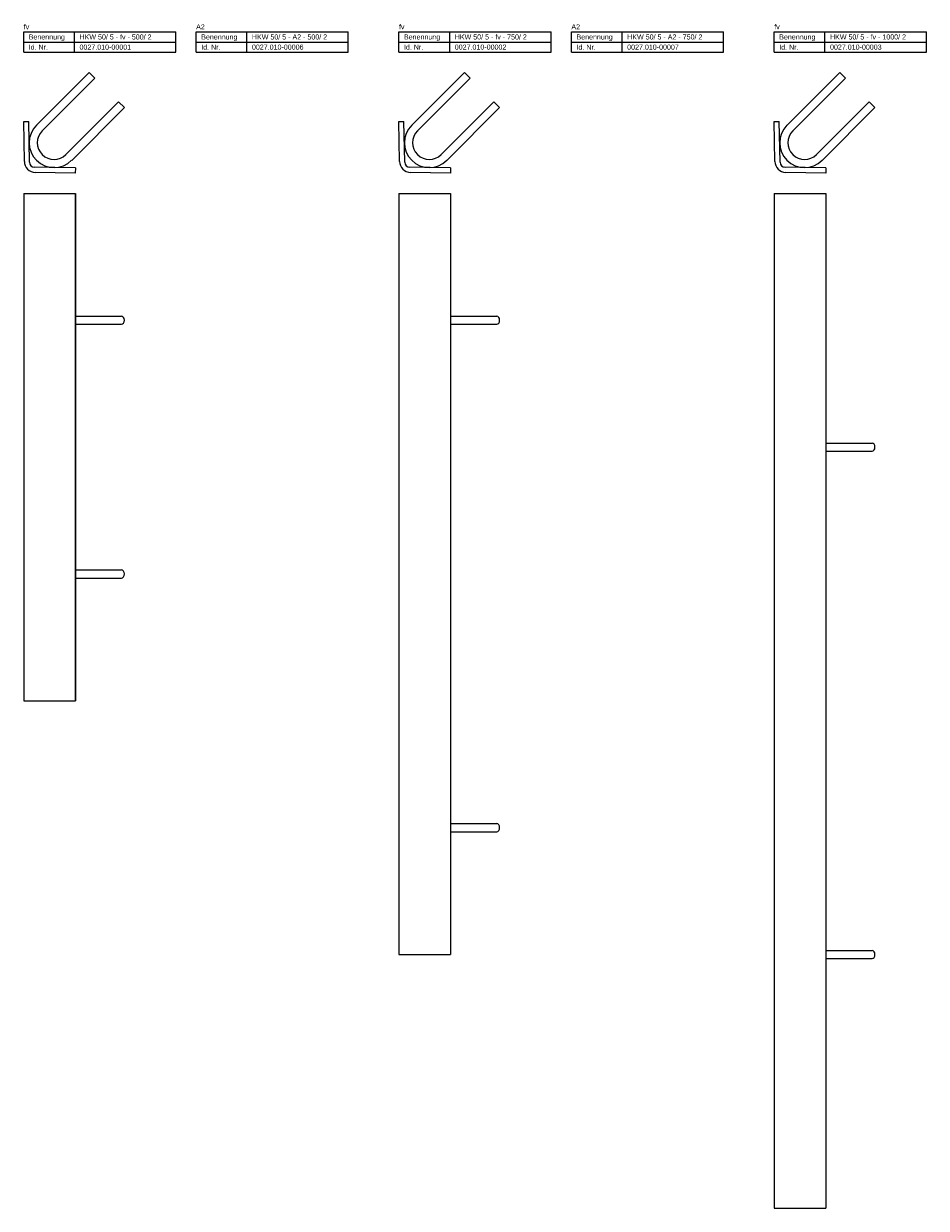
# Model space of a CAD drawing. Header units: millimetres. Extents: x 1092 to 2892, y 407 to 2574.
# Tile 2 of 3: x 1092 to 1982, y 1407 to 2574. Entities that reach past the tile are written whole.
import ezdxf

# ---------------------------------------------------------------- set-up
doc = ezdxf.new("R2010")
doc.units = ezdxf.units.MM
doc.header["$LTSCALE"] = 5
doc.layers.add('HALFEN', color=2, linetype='CONTINUOUS')
doc.styles.add('ARIAL50', font='ARIAL.TTF', dxfattribs={"height": 5})

msp = doc.modelspace()

# ---------------------------------------------------------------- linework, layer by layer
at = {"layer": 'HALFEN'}
for p, q in [((1092.3, 2566.2), (1242.3, 2566.2)), ((1092.3, 2546.2), (1092.3, 2566.2)), ((1092.3, 2556.2), (1242.3, 2556.2)), ((1142.3, 2546.2), (1142.3, 2566.2)), ((1242.3, 2546.2), (1242.3, 2566.2)), ((1262.3, 2566.2), (1412.3, 2566.2)), ((1262.3, 2546.2), (1262.3, 2566.2)), ((1262.3, 2556.2), (1412.3, 2556.2)), ((1312.3, 2546.2), (1312.3, 2566.2)), ((1412.3, 2546.2), (1412.3, 2566.2)), ((1462.3, 2566.2), (1612.3, 2566.2)), ((1462.3, 2546.2), (1462.3, 2566.2)), ((1462.3, 2556.2), (1612.3, 2556.2)), ((1512.3, 2546.2), (1512.3, 2566.2)), ((1612.3, 2546.2), (1612.3, 2566.2)), ((1632.3, 2566.2), (1782.3, 2566.2)), ((1632.3, 2546.2), (1632.3, 2566.2)), ((1632.3, 2556.2), (1782.3, 2556.2)), ((1682.3, 2546.2), (1682.3, 2566.2)), ((1782.3, 2546.2), (1782.3, 2566.2)), ((1832.3, 2566.2), (1982.3, 2566.2)), ((1832.3, 2546.2), (1832.3, 2566.2)), ((1832.3, 2556.2), (1982.3, 2556.2)), ((1882.3, 2546.2), (1882.3, 2566.2)), ((1982.3, 2546.2), (1982.3, 2566.2)), ((1092.3, 2546.2), (1242.3, 2546.2)), ((1262.3, 2546.2), (1412.3, 2546.2)), ((1462.3, 2546.2), (1612.3, 2546.2)), ((1632.3, 2546.2), (1782.3, 2546.2)), ((1832.3, 2546.2), (1982.3, 2546.2)), ((1104.9, 2474.3), (1156.9, 2526.2)), ((1162.5, 2520.6), (1156.9, 2526.2)), ((1474.9, 2474.3), (1526.9, 2526.2)), ((1532.5, 2520.6), (1526.9, 2526.2)), ((1844.9, 2474.3), (1896.9, 2526.2)), ((1902.5, 2520.6), (1896.9, 2526.2)), ((1110.6, 2468.6), (1162.5, 2520.6)), ((1480.6, 2468.6), (1532.5, 2520.6)), ((1850.6, 2468.6), (1902.5, 2520.6)), ((1133.9, 2445.3), (1185.9, 2497.3)), ((1139.6, 2439.6), (1191.5, 2491.6)), ((1191.5, 2491.6), (1185.9, 2497.3)), ((1503.9, 2445.3), (1555.9, 2497.3)), ((1509.6, 2439.6), (1561.5, 2491.6)), ((1561.5, 2491.6), (1555.9, 2497.3)), ((1873.9, 2445.3), (1925.9, 2497.3)), ((1879.6, 2439.6), (1931.5, 2491.6)), ((1931.5, 2491.6), (1925.9, 2497.3)), ((1092.3, 2478), (1097.2, 2478)), ((1092.9, 2438.6), (1092.3, 2478)), ((1098, 2437.7), (1097.2, 2478)), ((1462.9, 2438.6), (1462.3, 2478)), ((1462.3, 2478), (1467.2, 2478)), ((1468, 2437.7), (1467.2, 2478)), ((1832.9, 2438.6), (1832.3, 2478)), ((1832.3, 2478), (1837.2, 2478)), ((1838, 2437.7), (1837.2, 2478)), ((1143.2, 2432.1), (1102.9, 2432.8)), ((1143.1, 2427.1), (1103.7, 2427.8)), ((1143.2, 2432.1), (1143.1, 2427.1)), ((1513.2, 2432.1), (1472.9, 2432.8)), ((1513.1, 2427.1), (1473.7, 2427.8)), ((1513.2, 2432.1), (1513.1, 2427.1)), ((1883.2, 2432.1), (1842.9, 2432.8)), ((1883.1, 2427.1), (1843.7, 2427.8)), ((1883.2, 2432.1), (1883.1, 2427.1)), ((1092.3, 2407.1), (1092.3, 1907.1)), ((1092.3, 2407.1), (1143.2, 2407.1)), ((1143.1, 2407.1), (1143.1, 1907.1)), ((1143.2, 2407.1), (1143.2, 1907.1)), ((1462.3, 2407.1), (1513.2, 2407.1)), ((1462.3, 2407.1), (1462.3, 1657.1)), ((1513.1, 2407.1), (1513.1, 1657.1)), ((1513.2, 2407.1), (1513.2, 1657.1)), ((1832.3, 2407.1), (1832.3, 1407.1)), ((1832.3, 2407.1), (1883.2, 2407.1)), ((1883.1, 2407.1), (1883.1, 1407.1)), ((1883.2, 2407.1), (1883.2, 1407.1)), ((1143.1, 2286.1), (1188.7, 2286.1)), ((1143.1, 2278.1), (1188.7, 2278.1)), ((1513.1, 2286.1), (1558.7, 2286.1)), ((1513.1, 2278.1), (1558.7, 2278.1)), ((1883.2, 2161.1), (1928.8, 2161.1)), ((1883.2, 2153.1), (1928.8, 2153.1)), ((1143.1, 2036.1), (1188.7, 2036.1)), ((1143.1, 2028.1), (1188.7, 2028.1)), ((1092.3, 1907.1), (1143.2, 1907.1)), ((1513.1, 1786.1), (1558.7, 1786.1)), ((1513.1, 1778.1), (1558.7, 1778.1)), ((1883.2, 1661.1), (1928.8, 1661.1)), ((1462.3, 1657.1), (1513.2, 1657.1)), ((1883.2, 1653.1), (1928.8, 1653.1)), ((1832.3, 1407.1), (1883.2, 1407.1))]:
    msp.add_line(p, q, dxfattribs=at)
for centre, radius, start, end in [((1122.2, 2457), 24.5, 135, 315), ((1122.2, 2457), 16.5, 135, 315), ((1492.2, 2457), 24.5, 135, 315), ((1492.2, 2457), 16.5, 135, 315), ((1862.2, 2457), 24.5, 135, 315), ((1862.2, 2457), 16.5, 135, 315), ((1103.9, 2438.8), 11, 181, 269), ((1103, 2437.8), 5, 181, 269), ((1473.9, 2438.8), 11, 181, 269), ((1473, 2437.8), 5, 181, 269), ((1843.9, 2438.8), 11, 181, 269), ((1843, 2437.8), 5, 181, 269)]:
    msp.add_arc(centre, radius, start, end, dxfattribs=at)
for centre in [(1188.7, 2282.1), (1558.7, 2282.1), (1928.8, 2157.1), (1188.7, 2032.1), (1558.7, 1782.1), (1928.8, 1657.1)]:
    msp.add_ellipse(centre, major_axis=(0, 4), ratio=0.707107, start_param=3.141593, end_param=6.283185, dxfattribs=at)

# ---------------------------------------------------------------- texts
at = {"layer": 'HALFEN', "style": 'ARIAL50'}
for s, p in [('fv', (1092.3, 2568.7)), ('A2', (1262.3, 2568.7)), ('fv', (1462.3, 2568.7)), ('A2', (1632.3, 2568.7)), ('fv', (1832.3, 2568.7)), ('Benennung', (1097.2, 2558.7)), ('HKW 50/ 5 - fv - 500/ 2', (1147.3, 2558.7)), ('Benennung', (1267.3, 2558.7)), ('HKW 50/ 5 - A2 - 500/ 2', (1317.3, 2558.7)), ('Benennung', (1467.2, 2558.7)), ('HKW 50/ 5 - fv - 750/ 2', (1517.3, 2558.7)), ('Benennung', (1637.3, 2558.7)), ('HKW 50/ 5 - A2 - 750/ 2', (1687.3, 2558.7)), ('Benennung', (1837.2, 2558.7)), ('HKW 50/ 5 - fv - 1000/ 2', (1887.3, 2558.7)), ('Id. Nr.', (1097.2, 2548.7)), ('0027.010-00001', (1147.3, 2548.7)), ('Id. Nr.', (1267.3, 2548.7)), ('0027.010-00006', (1317.3, 2548.7)), ('Id. Nr.', (1467.2, 2548.7)), ('0027.010-00002', (1517.3, 2548.7)), ('Id. Nr.', (1637.3, 2548.7)), ('0027.010-00007', (1687.3, 2548.7)), ('Id. Nr.', (1837.2, 2548.7)), ('0027.010-00003', (1887.3, 2548.7))]:
    msp.add_text(s, height=5, dxfattribs=at).set_placement(p)

doc.saveas('drawing.dxf')
